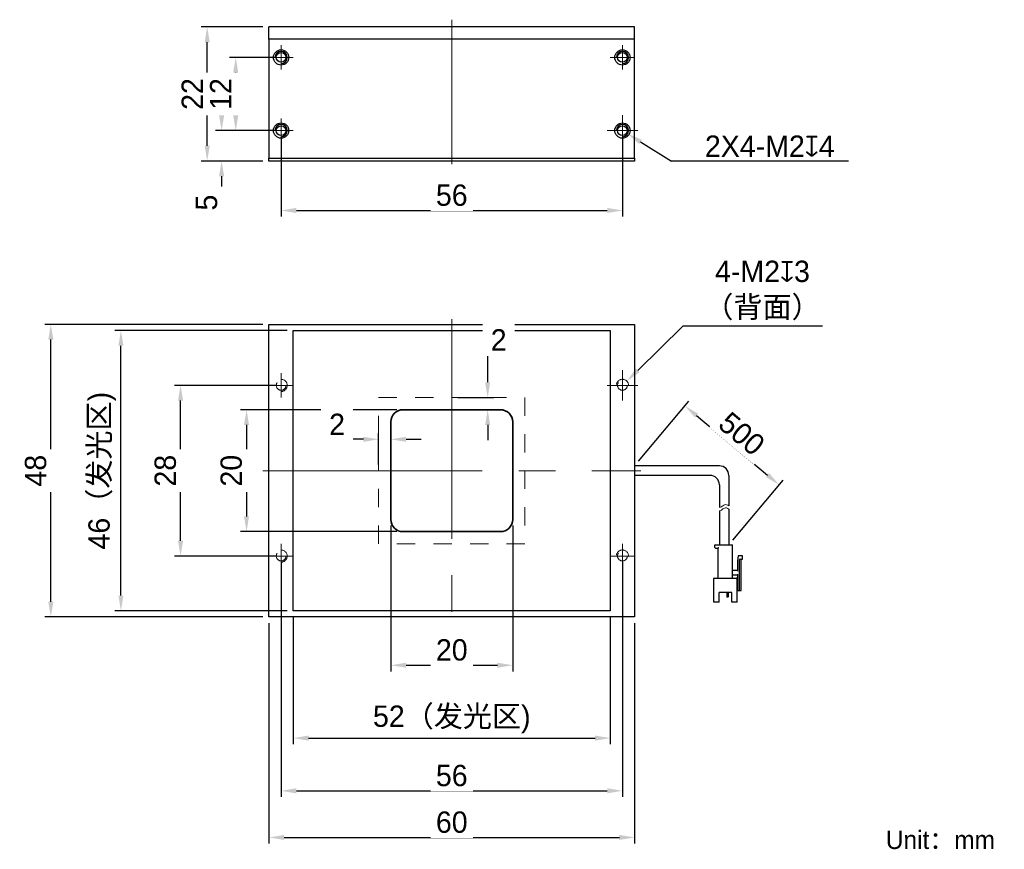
# Model space of a CAD drawing. Header units: inches. Extents: x -3238 to -3076, y -679 to -543.
import ezdxf

# ---------------------------------------------------------------- set-up
doc = ezdxf.new("R2010")
doc.units = ezdxf.units.IN
doc.header["$LTSCALE"] = 3
doc.header["$MEASUREMENT"] = 0
doc.header["$PDSIZE"] = -5
doc.linetypes.add('点画线', pattern=[18, 12, -2, 2, -2])
doc.linetypes.add('虚线', pattern=[2, 1, -1])
doc.layers.get('0').update_dxf_attribs({"lineweight": 40})
doc.layers.get('Defpoints').update_dxf_attribs({"lineweight": 18})
for name, color, linetype, lineweight in [('中心线层', 1, '点画线', 18), ('尺寸线层', 3, 'Continuous', 18), ('明细栏文字', 6, 'Continuous', 18), ('粗实线', 7, 'Continuous', 30), ('粗实线层', 7, 'Continuous', 35), ('细实线', 7, 'Continuous', 15), ('虚线层', 6, '虚线', 18)]:
    doc.layers.add(name, color=color, linetype=linetype, lineweight=lineweight)
doc.styles.get("Standard").update_dxf_attribs({"font": '兰亭黑 GBK.TTF'})
doc.dimstyles.new('CST Standard', dxfattribs={"dimtxt": 3.5, "dimasz": 2.5, "dimexe": 1, "dimexo": 1, "dimgap": 0.6, "dimtad": 1, "dimtoh": 1, "dimdsep": 46, "dimtxsty": 'Standard', "dimcen": -2.5, "dimdle": 5, "dimclrd": 8, "dimclre": 8, "dimadec": 1, "dimazin": 2, "dimtfac": 1, "dimtofl": 0, "dimtmove": 0, "dimatfit": 0, "dimfxl": 1, "dimtolj": 1, "dimarcsym": 0})

# ---------------------------------------------------------------- blocks, each defined once
blk = doc.blocks.new('*D209')
at = {"layer": 'Defpoints', "color": 0}
for p in [(-3197.04, -640.73), (-3137.04, -640.73), (-3137.04, -676.9)]:
    blk.add_point(p, dxfattribs=at)
at = {"layer": '尺寸线层', "color": 8, "linetype": 'Continuous', "lineweight": -2}
for p, q in [((-3197.04, -641.73), (-3197.04, -677.9)), ((-3137.04, -641.73), (-3137.04, -677.9)), ((-3194.54, -676.9), (-3139.54, -676.9))]:
    blk.add_line(p, q, dxfattribs=at)
at = {"layer": '尺寸线层', "color": 8}
for points in [[(-3194.54, -676.48), (-3194.54, -677.31), (-3197.04, -676.9)], [(-3139.54, -677.31), (-3139.54, -676.48), (-3137.04, -676.9)]]:
    blk.add_solid(points, dxfattribs=at)
at = {"layer": '尺寸线层', "color": 0, "ltscale": 3, "insert": (-3167.04, -674.41), "char_height": 3.5, "attachment_point": 5, "bg_fill": 3, "box_fill_scale": 1.25, "bg_fill_color": 9, "bg_fill_true_color": 13158600, "bg_fill_transparency": 0}
blk.add_mtext('\\A1;60', dxfattribs=at)
blk = doc.blocks.new('*D210')
at = {"layer": 'Defpoints', "color": 0}
for p in [(-3207.17, -543.93), (-3197.04, -543.93), (-3197.04, -565.93)]:
    blk.add_point(p, dxfattribs=at)
at = {"layer": '尺寸线层', "color": 8, "linetype": 'Continuous', "lineweight": -2}
for p, q in [((-3198.04, -543.93), (-3208.17, -543.93)), ((-3207.17, -563.43), (-3207.17, -546.43)), ((-3198.04, -565.93), (-3208.17, -565.93))]:
    blk.add_line(p, q, dxfattribs=at)
at = {"layer": '尺寸线层', "color": 8}
for points in [[(-3206.75, -546.43), (-3207.58, -546.43), (-3207.17, -543.93)], [(-3207.58, -563.43), (-3206.75, -563.43), (-3207.17, -565.93)]]:
    blk.add_solid(points, dxfattribs=at)
at = {"layer": '尺寸线层', "color": 0, "ltscale": 3, "insert": (-3209.62, -554.93), "char_height": 3.5, "attachment_point": 5, "rotation": 90, "bg_fill": 3, "box_fill_scale": 1.25, "bg_fill_color": 9, "bg_fill_true_color": 13158600, "bg_fill_transparency": 0}
blk.add_mtext('\\A1;22', dxfattribs=at)
blk = doc.blocks.new('*D211')
at = {"layer": 'Defpoints', "color": 0}
for p in [(-3232.82, -592.73), (-3197.04, -592.73), (-3197.04, -640.73)]:
    blk.add_point(p, dxfattribs=at)
at = {"layer": '尺寸线层', "color": 8, "linetype": 'Continuous', "lineweight": -2}
for p, q in [((-3198.04, -592.73), (-3233.82, -592.73)), ((-3232.82, -638.23), (-3232.82, -595.23)), ((-3198.04, -640.73), (-3233.82, -640.73))]:
    blk.add_line(p, q, dxfattribs=at)
at = {"layer": '尺寸线层', "color": 8}
for points in [[(-3232.4, -595.23), (-3233.24, -595.23), (-3232.82, -592.73)], [(-3233.24, -638.23), (-3232.4, -638.23), (-3232.82, -640.73)]]:
    blk.add_solid(points, dxfattribs=at)
at = {"layer": '尺寸线层', "color": 0, "ltscale": 3, "insert": (-3235.31, -616.73), "char_height": 3.5, "attachment_point": 5, "rotation": 90, "bg_fill": 3, "box_fill_scale": 1.25, "bg_fill_color": 9, "bg_fill_true_color": 13158600, "bg_fill_transparency": 0}
blk.add_mtext('\\A1;48', dxfattribs=at)
blk = doc.blocks.new('*D212')
at = {"layer": 'Defpoints', "color": 0}
for p in [(-3211.54, -602.73), (-3195.04, -602.73), (-3195.04, -630.73)]:
    blk.add_point(p, dxfattribs=at)
at = {"layer": '尺寸线层', "color": 8, "linetype": 'Continuous', "lineweight": -2}
for p, q in [((-3196.04, -602.73), (-3212.54, -602.73)), ((-3211.54, -628.23), (-3211.54, -605.23)), ((-3196.04, -630.73), (-3212.54, -630.73))]:
    blk.add_line(p, q, dxfattribs=at)
at = {"layer": '尺寸线层', "color": 8}
for points in [[(-3211.12, -605.23), (-3211.95, -605.23), (-3211.54, -602.73)], [(-3211.95, -628.23), (-3211.12, -628.23), (-3211.54, -630.73)]]:
    blk.add_solid(points, dxfattribs=at)
at = {"layer": '尺寸线层', "color": 0, "ltscale": 3, "insert": (-3214.03, -616.73), "char_height": 3.5, "attachment_point": 5, "rotation": 90, "bg_fill": 3, "box_fill_scale": 1.25, "bg_fill_color": 9, "bg_fill_true_color": 13158600, "bg_fill_transparency": 0}
blk.add_mtext('\\A1;28', dxfattribs=at)
blk = doc.blocks.new('*D213')
at = {"layer": 'Defpoints', "color": 0}
for p in [(-3204.8, -560.93), (-3195.04, -560.93), (-3197.04, -565.93)]:
    blk.add_point(p, dxfattribs=at)
at = {"layer": '尺寸线层', "color": 8, "linetype": 'Continuous', "lineweight": -2}
for p, q in [((-3204.8, -558.43), (-3204.8, -555.93)), ((-3196.04, -560.93), (-3205.8, -560.93)), ((-3198.04, -565.93), (-3205.8, -565.93)), ((-3204.8, -568.43), (-3204.8, -574.57))]:
    blk.add_line(p, q, dxfattribs=at)
at = {"layer": '尺寸线层', "color": 8}
for points in [[(-3205.22, -558.43), (-3204.38, -558.43), (-3204.8, -560.93)], [(-3204.38, -568.43), (-3205.22, -568.43), (-3204.8, -565.93)]]:
    blk.add_solid(points, dxfattribs=at)
at = {"layer": '尺寸线层', "color": 0, "ltscale": 3, "insert": (-3207.26, -572.75), "char_height": 3.5, "attachment_point": 5, "rotation": 90, "bg_fill": 3, "box_fill_scale": 1.25, "bg_fill_color": 9, "bg_fill_true_color": 13158600, "bg_fill_transparency": 0}
blk.add_mtext('\\A1;5', dxfattribs=at)
blk = doc.blocks.new('*D214')
at = {"layer": 'Defpoints', "color": 0}
for p in [(-3202.49, -548.93), (-3195.04, -548.93), (-3195.04, -560.93)]:
    blk.add_point(p, dxfattribs=at)
at = {"layer": '尺寸线层', "color": 8, "linetype": 'Continuous', "lineweight": -2}
for p, q in [((-3196.04, -548.93), (-3203.49, -548.93)), ((-3202.49, -558.43), (-3202.49, -551.43)), ((-3196.04, -560.93), (-3203.49, -560.93))]:
    blk.add_line(p, q, dxfattribs=at)
at = {"layer": '尺寸线层', "color": 8}
for points in [[(-3202.07, -551.43), (-3202.91, -551.43), (-3202.49, -548.93)], [(-3202.91, -558.43), (-3202.07, -558.43), (-3202.49, -560.93)]]:
    blk.add_solid(points, dxfattribs=at)
at = {"layer": '尺寸线层', "color": 0, "ltscale": 3, "insert": (-3204.96, -554.93), "char_height": 3.5, "attachment_point": 5, "rotation": 90, "bg_fill": 3, "box_fill_scale": 1.25, "bg_fill_color": 9, "bg_fill_true_color": 13158600, "bg_fill_transparency": 0}
blk.add_mtext('\\A1;12', dxfattribs=at)
blk = doc.blocks.new('*D215')
at = {"layer": 'Defpoints', "color": 0}
for p in [(-3195.04, -560.93), (-3139.04, -560.93), (-3139.04, -574.04)]:
    blk.add_point(p, dxfattribs=at)
at = {"layer": '尺寸线层', "color": 8, "linetype": 'Continuous', "lineweight": -2}
for p, q in [((-3195.04, -561.93), (-3195.04, -575.04)), ((-3139.04, -561.93), (-3139.04, -575.04)), ((-3192.54, -574.04), (-3141.54, -574.04))]:
    blk.add_line(p, q, dxfattribs=at)
at = {"layer": '尺寸线层', "color": 8}
for points in [[(-3192.54, -573.62), (-3192.54, -574.46), (-3195.04, -574.04)], [(-3141.54, -574.46), (-3141.54, -573.62), (-3139.04, -574.04)]]:
    blk.add_solid(points, dxfattribs=at)
at = {"layer": '尺寸线层', "color": 0, "ltscale": 3, "insert": (-3167.04, -571.55), "char_height": 3.5, "attachment_point": 5, "bg_fill": 3, "box_fill_scale": 1.25, "bg_fill_color": 9, "bg_fill_true_color": 13158600, "bg_fill_transparency": 0}
blk.add_mtext('\\A1;56', dxfattribs=at)
blk = doc.blocks.new('*D216')
at = {"layer": 'Defpoints', "color": 0}
for p in [(-3138.32, -602.03), (-3139.76, -603.43)]:
    blk.add_point(p, dxfattribs=at)
at = {"layer": '尺寸线层', "color": 8, "linetype": 'Continuous', "lineweight": -2}
blk.add_line((-3136.53, -600.29), (-3129.11, -593.04), dxfattribs=at)
at = {"layer": '尺寸线层', "color": 8, "linetype": 'Continuous'}
for p, q in [((-3139.04, -605.23), (-3139.04, -600.23)), ((-3141.54, -602.73), (-3136.54, -602.73))]:
    blk.add_line(p, q, dxfattribs=at)
at = {"layer": '尺寸线层', "color": 8}
blk.add_solid([(-3136.83, -599.99), (-3136.24, -600.59), (-3138.32, -602.03)], dxfattribs=at)
at = {"layer": '尺寸线层', "color": 0, "ltscale": 3, "insert": (-3116.06, -587.17), "char_height": 3.5, "attachment_point": 5, "bg_fill": 3, "box_fill_scale": 1.25, "bg_fill_color": 9, "bg_fill_true_color": 13158600, "bg_fill_transparency": 0}
blk.add_mtext('\\A1;\\A1;4-M2{\\fGDT|b1|i0|c0|p2;\\C7;x}3\\P（背面）', dxfattribs=at)
at = {"layer": '尺寸线层', "color": 8, "linetype": 'Continuous', "lineweight": -2}
blk.add_line((-3106.21, -593.04), (-3129.11, -593.04), dxfattribs=at)
blk = doc.blocks.new('*D217')
at = {"layer": 'Defpoints', "color": 0}
for p in [(-3139.89, -560.4), (-3138.19, -561.46)]:
    blk.add_point(p, dxfattribs=at)
at = {"layer": '尺寸线层', "color": 8, "linetype": 'Continuous'}
for p, q in [((-3139.04, -563.43), (-3139.04, -558.43)), ((-3141.54, -560.93), (-3136.54, -560.93))]:
    blk.add_line(p, q, dxfattribs=at)
at = {"layer": '尺寸线层', "color": 8, "linetype": 'Continuous', "lineweight": -2}
blk.add_line((-3136.07, -562.79), (-3130.99, -565.96), dxfattribs=at)
at = {"layer": '尺寸线层', "color": 8}
blk.add_solid([(-3135.85, -562.43), (-3136.29, -563.14), (-3138.19, -561.46)], dxfattribs=at)
at = {"layer": '尺寸线层', "color": 0, "ltscale": 3, "insert": (-3114.86, -563.49), "char_height": 3.5, "attachment_point": 5, "bg_fill": 3, "box_fill_scale": 1.25, "bg_fill_color": 9, "bg_fill_true_color": 13158600, "bg_fill_transparency": 0}
blk.add_mtext('\\A1;\\A1;2X4-M2{\\fGDT|b1|i0|c0|p2;\\C7;x}4', dxfattribs=at)
at = {"layer": '尺寸线层', "color": 8, "linetype": 'Continuous', "lineweight": -2}
blk.add_line((-3101.93, -565.96), (-3130.99, -565.96), dxfattribs=at)
blk = doc.blocks.new('*D218')
at = {"layer": 'Defpoints', "color": 0}
for p in [(-3193.04, -639.73), (-3141.04, -639.73), (-3141.04, -660.6)]:
    blk.add_point(p, dxfattribs=at)
at = {"layer": '尺寸线层', "color": 8, "linetype": 'Continuous', "lineweight": -2}
for p, q in [((-3193.04, -640.73), (-3193.04, -661.6)), ((-3141.04, -640.73), (-3141.04, -661.6)), ((-3190.54, -660.6), (-3143.54, -660.6))]:
    blk.add_line(p, q, dxfattribs=at)
at = {"layer": '尺寸线层', "color": 8}
for points in [[(-3190.54, -660.18), (-3190.54, -661.02), (-3193.04, -660.6)], [(-3143.54, -661.02), (-3143.54, -660.18), (-3141.04, -660.6)]]:
    blk.add_solid(points, dxfattribs=at)
at = {"layer": '尺寸线层', "color": 0, "ltscale": 3, "insert": (-3167.04, -657.53), "char_height": 3.5, "attachment_point": 5, "bg_fill": 3, "box_fill_scale": 1.25, "bg_fill_color": 9, "bg_fill_true_color": 13158600, "bg_fill_transparency": 0}
blk.add_mtext('\\A1;52（发光区)', dxfattribs=at)
blk = doc.blocks.new('*D219')
at = {"layer": 'Defpoints', "color": 0}
for p in [(-3221.32, -593.73), (-3193.04, -593.73), (-3193.04, -639.73)]:
    blk.add_point(p, dxfattribs=at)
at = {"layer": '尺寸线层', "color": 8, "linetype": 'Continuous', "lineweight": -2}
for p, q in [((-3194.04, -593.73), (-3222.32, -593.73)), ((-3221.32, -637.23), (-3221.32, -596.23)), ((-3194.04, -639.73), (-3222.32, -639.73))]:
    blk.add_line(p, q, dxfattribs=at)
at = {"layer": '尺寸线层', "color": 8}
for points in [[(-3220.91, -596.23), (-3221.74, -596.23), (-3221.32, -593.73)], [(-3221.74, -637.23), (-3220.91, -637.23), (-3221.32, -639.73)]]:
    blk.add_solid(points, dxfattribs=at)
at = {"layer": '尺寸线层', "color": 0, "ltscale": 3, "insert": (-3224.39, -616.73), "char_height": 3.5, "attachment_point": 5, "rotation": 90, "bg_fill": 3, "box_fill_scale": 1.25, "bg_fill_color": 9, "bg_fill_true_color": 13158600, "bg_fill_transparency": 0}
blk.add_mtext('\\A1;46（发光区)', dxfattribs=at)
blk = doc.blocks.new('*D220')
at = {"layer": 'Defpoints', "color": 0}
for p in [(-3195.04, -630.73), (-3139.04, -630.73), (-3139.04, -669.25)]:
    blk.add_point(p, dxfattribs=at)
at = {"layer": '尺寸线层', "color": 8, "linetype": 'Continuous', "lineweight": -2}
for p, q in [((-3195.04, -631.73), (-3195.04, -670.25)), ((-3139.04, -631.73), (-3139.04, -670.25)), ((-3192.54, -669.25), (-3141.54, -669.25))]:
    blk.add_line(p, q, dxfattribs=at)
at = {"layer": '尺寸线层', "color": 8}
for points in [[(-3192.54, -668.83), (-3192.54, -669.67), (-3195.04, -669.25)], [(-3141.54, -669.67), (-3141.54, -668.83), (-3139.04, -669.25)]]:
    blk.add_solid(points, dxfattribs=at)
at = {"layer": '尺寸线层', "color": 0, "ltscale": 3, "insert": (-3167.04, -666.76), "char_height": 3.5, "attachment_point": 5, "bg_fill": 3, "box_fill_scale": 1.25, "bg_fill_color": 9, "bg_fill_true_color": 13158600, "bg_fill_transparency": 0}
blk.add_mtext('\\A1;56', dxfattribs=at)
blk = doc.blocks.new('*D221')
at = {"layer": 'Defpoints', "color": 0}
for p in [(-3175.04, -606.73), (-3200.71, -626.73), (-3175.04, -626.73)]:
    blk.add_point(p, dxfattribs=at)
at = {"layer": '尺寸线层', "color": 8, "linetype": 'Continuous', "lineweight": -2}
for p, q in [((-3176.04, -606.73), (-3201.71, -606.73)), ((-3200.71, -609.23), (-3200.71, -624.23)), ((-3176.04, -626.73), (-3201.71, -626.73))]:
    blk.add_line(p, q, dxfattribs=at)
at = {"layer": '尺寸线层', "color": 8}
for points in [[(-3200.3, -609.23), (-3201.13, -609.23), (-3200.71, -606.73)], [(-3201.13, -624.23), (-3200.3, -624.23), (-3200.71, -626.73)]]:
    blk.add_solid(points, dxfattribs=at)
at = {"layer": '尺寸线层', "color": 0, "ltscale": 3, "insert": (-3203.21, -616.73), "char_height": 3.5, "attachment_point": 5, "rotation": 90, "bg_fill": 3, "box_fill_scale": 1.25, "bg_fill_color": 9, "bg_fill_true_color": 13158600, "bg_fill_transparency": 0}
blk.add_mtext('\\A1;20', dxfattribs=at)
blk = doc.blocks.new('*D222')
at = {"layer": 'Defpoints', "color": 0}
for p in [(-3177.04, -624.73), (-3157.04, -624.73), (-3157.04, -648.65)]:
    blk.add_point(p, dxfattribs=at)
at = {"layer": '尺寸线层', "color": 8, "linetype": 'Continuous', "lineweight": -2}
for p, q in [((-3177.04, -625.73), (-3177.04, -649.65)), ((-3157.04, -625.73), (-3157.04, -649.65)), ((-3174.54, -648.65), (-3159.54, -648.65))]:
    blk.add_line(p, q, dxfattribs=at)
at = {"layer": '尺寸线层', "color": 8}
for points in [[(-3174.54, -648.23), (-3174.54, -649.06), (-3177.04, -648.65)], [(-3159.54, -649.06), (-3159.54, -648.23), (-3157.04, -648.65)]]:
    blk.add_solid(points, dxfattribs=at)
at = {"layer": '尺寸线层', "color": 0, "ltscale": 3, "insert": (-3167.04, -646.15), "char_height": 3.5, "attachment_point": 5, "bg_fill": 3, "box_fill_scale": 1.25, "bg_fill_color": 9, "bg_fill_true_color": 13158600, "bg_fill_transparency": 0}
blk.add_mtext('\\A1;20', dxfattribs=at)
blk = doc.blocks.new('*D223')
at = {"layer": 'Defpoints', "color": 0}
for p in [(-3167.04, -604.73), (-3161.15, -604.73), (-3167.04, -606.73)]:
    blk.add_point(p, dxfattribs=at)
at = {"layer": '尺寸线层', "color": 8, "linetype": 'Continuous', "lineweight": -2}
for p, q in [((-3161.15, -602.23), (-3161.15, -597.72)), ((-3161.15, -597.72), (-3158.12, -597.72)), ((-3166.04, -604.73), (-3160.15, -604.73)), ((-3166.04, -606.73), (-3160.15, -606.73)), ((-3161.15, -609.23), (-3161.15, -611.73))]:
    blk.add_line(p, q, dxfattribs=at)
at = {"layer": '尺寸线层', "color": 8}
for points in [[(-3161.57, -602.23), (-3160.74, -602.23), (-3161.15, -604.73)], [(-3160.74, -609.23), (-3161.57, -609.23), (-3161.15, -606.73)]]:
    blk.add_solid(points, dxfattribs=at)
at = {"layer": '尺寸线层', "color": 0, "ltscale": 3, "insert": (-3159.34, -595.27), "char_height": 3.5, "attachment_point": 5, "bg_fill": 3, "box_fill_scale": 1.25, "bg_fill_color": 9, "bg_fill_true_color": 13158600, "bg_fill_transparency": 0}
blk.add_mtext('\\A1;2', dxfattribs=at)
blk = doc.blocks.new('*D224')
at = {"layer": 'Defpoints', "color": 0}
for p in [(-3179.04, -611.58), (-3179.04, -616.73), (-3177.04, -616.73)]:
    blk.add_point(p, dxfattribs=at)
at = {"layer": '尺寸线层', "color": 8, "linetype": 'Continuous', "lineweight": -2}
for p, q in [((-3179.04, -615.73), (-3179.04, -610.58)), ((-3177.04, -615.73), (-3177.04, -610.58)), ((-3181.54, -611.58), (-3187.68, -611.58)), ((-3174.54, -611.58), (-3172.04, -611.58))]:
    blk.add_line(p, q, dxfattribs=at)
at = {"layer": '尺寸线层', "color": 8}
for points in [[(-3181.54, -612), (-3181.54, -611.17), (-3179.04, -611.58)], [(-3174.54, -611.17), (-3174.54, -612), (-3177.04, -611.58)]]:
    blk.add_solid(points, dxfattribs=at)
at = {"layer": '尺寸线层', "color": 0, "ltscale": 3, "insert": (-3185.86, -609.13), "char_height": 3.5, "attachment_point": 5, "bg_fill": 3, "box_fill_scale": 1.25, "bg_fill_color": 9, "bg_fill_true_color": 13158600, "bg_fill_transparency": 0}
blk.add_mtext('\\A1;2', dxfattribs=at)
blk = doc.blocks.new('*D225')
at = {"layer": 'Defpoints', "color": 0}
for p in [(-3137.04, -615.94), (-3113.33, -619.05), (-3121.58, -628.9)]:
    blk.add_point(p, dxfattribs=at)
at = {"layer": '尺寸线层', "color": 8, "linetype": 'Continuous', "lineweight": -2}
for p, q in [((-3136.4, -615.18), (-3128.15, -605.33)), ((-3126.87, -607.7), (-3115.25, -617.44)), ((-3120.94, -628.13), (-3112.69, -618.28))]:
    blk.add_line(p, q, dxfattribs=at)
at = {"layer": '尺寸线层', "color": 8}
for points in [[(-3126.6, -607.38), (-3127.14, -608.02), (-3128.79, -606.1)], [(-3115.51, -617.76), (-3114.98, -617.12), (-3113.33, -619.05)]]:
    blk.add_solid(points, dxfattribs=at)
at = {"layer": '尺寸线层', "color": 0, "ltscale": 3, "insert": (-3119.46, -610.67), "char_height": 3.5, "attachment_point": 5, "rotation": 320.0355, "bg_fill": 3, "box_fill_scale": 1.25, "bg_fill_color": 9, "bg_fill_true_color": 13158600, "bg_fill_transparency": 0}
blk.add_mtext('\\A1;500', dxfattribs=at)

msp = doc.modelspace()

# ---------------------------------------------------------------- linework, layer by layer
at = {"color": 0, "linetype": 'Continuous', "lineweight": 25}
for p, q in [((-3137.04, -543.932), (-3197.04, -543.932)), ((-3197.04, -545.932), (-3197.04, -543.932)), ((-3137.04, -545.932), (-3137.04, -543.932)), ((-3137.04, -545.932), (-3197.04, -545.932)), ((-3197.04, -545.932), (-3197.04, -554.932)), ((-3137.04, -565.432), (-3137.04, -545.932)), ((-3197.04, -554.932), (-3197.04, -565.432)), ((-3197.04, -565.432), (-3137.04, -565.432)), ((-3197.04, -565.932), (-3197.04, -565.432)), ((-3137.04, -565.932), (-3197.04, -565.932)), ((-3137.04, -565.432), (-3137.04, -565.932)), ((-3197.04, -599.732), (-3197.04, -592.732)), ((-3197.04, -592.732), (-3137.04, -592.732)), ((-3137.04, -592.732), (-3137.04, -599.732)), ((-3197.04, -633.732), (-3197.04, -599.732)), ((-3137.04, -599.732), (-3137.04, -633.732)), ((-3197.04, -640.732), (-3197.04, -633.732)), ((-3137.04, -633.732), (-3137.04, -640.732)), ((-3137.04, -640.732), (-3197.04, -640.732))]:
    msp.add_line(p, q, dxfattribs=at)
for centre, radius in [((-3195.04, -548.932), 1.25), ((-3195.04, -548.932), 0.8), ((-3139.04, -548.932), 1.25), ((-3139.04, -548.932), 0.8), ((-3195.04, -560.932), 1.25), ((-3195.04, -560.932), 0.8), ((-3139.04, -560.932), 1.25), ((-3139.04, -560.932), 0.8)]:
    msp.add_circle(centre, radius, dxfattribs=at)
for centre in [(-3195.04, -548.932), (-3139.04, -548.932), (-3195.04, -560.932), (-3139.04, -560.932)]:
    msp.add_arc(centre, 1, 270, 180, dxfattribs=at)
at = {"layer": '中心线层', "color": 0}
for p, q in [((-3195.04, -550.932), (-3195.04, -546.932)), ((-3139.04, -550.932), (-3139.04, -546.932)), ((-3197.04, -548.932), (-3193.04, -548.932)), ((-3141.04, -548.932), (-3137.04, -548.932)), ((-3195.04, -562.932), (-3195.04, -558.932)), ((-3139.04, -562.932), (-3139.04, -558.932)), ((-3197.04, -560.932), (-3193.04, -560.932)), ((-3141.04, -560.932), (-3137.04, -560.932)), ((-3195.04, -604.732), (-3195.04, -600.732)), ((-3139.04, -604.732), (-3139.04, -600.732)), ((-3137.04, -602.732), (-3141.04, -602.732)), ((-3198.04, -616.732), (-3136.04, -616.732)), ((-3195.04, -632.732), (-3195.04, -628.732)), ((-3139.04, -632.732), (-3139.04, -628.732)), ((-3137.04, -630.732), (-3141.04, -630.732))]:
    msp.add_line(p, q, dxfattribs=at)
at = {"layer": '粗实线', "color": 0, "ltscale": 3}
for p, q in [((-3123.137, -615.942), (-3137.04, -615.942)), ((-3124.692, -617.496), (-3137.04, -617.496)), ((-3121.583, -617.496), (-3121.583, -622.504)), ((-3123.137, -619.051), (-3123.137, -622.788)), ((-3123.137, -623.32), (-3123.137, -628.895)), ((-3121.583, -623.036), (-3121.583, -628.895))]:
    msp.add_line(p, q, dxfattribs=at)
at = {"layer": '粗实线', "color": 0}
for p, q in [((-3123.863, -629.31), (-3123.863, -628.895)), ((-3123.863, -628.895), (-3120.961, -628.895)), ((-3123.759, -629.413), (-3123.344, -629.413)), ((-3123.344, -634.232), (-3123.344, -629.413)), ((-3120.961, -634.232), (-3120.961, -628.895)), ((-3120.028, -630.709), (-3120.184, -631.538)), ((-3120.184, -631.538), (-3120.184, -633.196)), ((-3119.355, -630.709), (-3120.028, -630.709)), ((-3119.821, -636.408), (-3119.821, -631.331)), ((-3119.717, -631.227), (-3119.355, -631.227)), ((-3119.562, -636.408), (-3119.562, -631.227)), ((-3119.355, -631.227), (-3119.355, -630.709)), ((-3120.184, -633.092), (-3120.857, -633.092)), ((-3124.07, -638.274), (-3124.07, -634.439)), ((-3123.966, -634.336), (-3120.339, -634.336)), ((-3120.857, -633.818), (-3120.184, -633.818)), ((-3120.236, -638.274), (-3120.236, -634.439)), ((-3120.184, -633.714), (-3120.184, -636.408)), ((-3120.184, -635.787), (-3120.236, -635.787)), ((-3120.236, -636.408), (-3119.562, -636.408)), ((-3121.116, -636.719), (-3123.189, -636.719)), ((-3123.189, -638.274), (-3123.189, -636.719)), ((-3121.894, -636.719), (-3121.894, -637.434)), ((-3121.764, -637.486), (-3121.842, -637.486)), ((-3121.712, -636.719), (-3121.712, -637.434)), ((-3121.116, -638.274), (-3121.116, -636.719)), ((-3123.189, -638.274), (-3124.07, -638.274)), ((-3120.236, -638.274), (-3121.116, -638.274))]:
    msp.add_line(p, q, dxfattribs=at)
at = {"layer": '粗实线', "color": 0, "ltscale": 3}
for centre in [(-3123.137, -617.496), (-3124.692, -619.051)]:
    msp.add_arc(centre, 1.554, 0, 90, dxfattribs=at)
at = {"layer": '粗实线', "color": 0}
for centre, radius, start, end in [((-3123.759, -629.31), 0.104, 180, 270), ((-3119.717, -631.331), 0.104, 90, 180), ((-3120.857, -632.989), 0.104, 180, 270), ((-3123.966, -634.439), 0.104, 90, 180), ((-3123.448, -634.232), 0.104, 270, 0), ((-3120.857, -633.921), 0.104, 90, 180), ((-3120.857, -634.232), 0.104, 180, 270), ((-3120.339, -634.439), 0.104, 0, 90), ((-3121.842, -637.434), 0.0518, 180, 270), ((-3121.764, -637.434), 0.0518, 270, 0)]:
    msp.add_arc(centre, radius, start, end, dxfattribs=at)
msp.add_open_spline([(-3123.344, -629.413), (-3123.343, -629.412), (-3123.338, -629.407), (-3123.329, -629.398), (-3123.314, -629.384), (-3123.298, -629.367), (-3123.279, -629.348), (-3123.26, -629.329), (-3123.247, -629.316), (-3123.241, -629.31)], degree=3, knots=[0, 0, 0, 0, 145.4184927, 515.2609507, 1029.4337156, 1635.8719598, 2298.2297757, 2986.0131873, 3668.946776, 3668.946776, 3668.946776, 3668.946776], dxfattribs=at)
at = {"layer": '细实线', "color": 0, "ltscale": 3}
for points, knots in [([(-3123.137, -622.788), (-3123.014, -622.769), (-3122.729, -622.666), (-3122.24, -622.171), (-3121.831, -622.327), (-3121.583, -622.504)], [0, 0, 0, 0, 402.6953751, 948.7494749, 1749.852221, 1749.852221, 1749.852221, 1749.852221]), ([(-3123.137, -623.32), (-3123.014, -623.301), (-3122.729, -623.197), (-3122.24, -622.703), (-3121.831, -622.859), (-3121.583, -623.036)], [0, 0, 0, 0, 402.7796657, 948.9480634, 1750.2184932, 1750.2184932, 1750.2184932, 1750.2184932])]:
    msp.add_open_spline(points, degree=3, knots=knots, dxfattribs=at)
at = {"layer": '虚线层', "color": 0}
msp.add_line((-3155.04, -604.732), (-3155.04, -628.732), dxfattribs=at)
for centre in [(-3195.04, -602.732), (-3139.04, -602.732), (-3195.04, -630.732), (-3139.04, -630.732)]:
    msp.add_circle(centre, 0.8, dxfattribs=at)
for centre, start, end in [((-3195.04, -602.732), 270, 180), ((-3139.04, -602.732), 0, 270), ((-3195.04, -630.732), 270, 180), ((-3139.04, -630.732), 0, 270)]:
    msp.add_arc(centre, 1, start, end, dxfattribs=at)

# ---------------------------------------------------------------- texts
at = {"layer": '明细栏文字', "color": 0, "ltscale": 3, "insert": (-3095.826, -675.791), "char_height": 3, "width": 32.50612, "attachment_point": 1}
msp.add_mtext('{\\C0;Unit：mm}', dxfattribs=at)

# ---------------------------------------------------------------- next in the draw order: dimensions: what is measured, and where the dimension line sits
at = {"layer": '尺寸线层', "color": 0}
dim = msp.add_linear_dim(base=(-3207.168, -543.932), p1=(-3197.04, -565.932), p2=(-3197.04, -543.932), angle=90, dimstyle='CST Standard', override={"dimsah": 1, "dimtfill": 1, "dimtzin": 8}, dxfattribs=at)
dim.commit()
dim.dimension.update_dxf_attribs({"geometry": '*D210', "text_midpoint": (-3209.619, -554.932)})
dim = msp.add_diameter_dim_2p(p1=(-3139.755, -603.431), p2=(-3138.324, -602.034), text='\\A1;4-M2{\\fGDT|b1|i0|c0|p2;\\C7;x}3\\P（背面）', dimstyle='CST Standard', override={"dimpost": '4-M<>牙深3\\X背面', "dimtxsty": 'Standard', "dimsah": 1, "dimtfac": 1, "dimtfill": 1, "dimtzin": 8}, dxfattribs=at)
dim.commit()
dim.dimension.update_dxf_attribs({"geometry": '*D216', "text_midpoint": (-3116.059, -593.042), "dimtype": 163})
dim = msp.add_linear_dim(base=(-3137.04, -676.896), p1=(-3197.04, -640.732), p2=(-3137.04, -640.732), dimstyle='CST Standard', override={"dimsah": 1, "dimtfill": 1, "dimtzin": 8}, dxfattribs=at)
dim.commit()
dim.dimension.update_dxf_attribs({"geometry": '*D209', "text_midpoint": (-3167.04, -674.409)})

# ---------------------------------------------------------------- next in the draw order: linework, layer by layer
at = {"color": 0, "linetype": 'Continuous', "lineweight": 25}
msp.add_lwpolyline([(-3193.04, -639.732), (-3193.04, -593.732), (-3141.04, -593.732), (-3141.04, -639.732)], close=True, dxfattribs=at)
at = {"layer": '中心线层', "color": 0}
msp.add_line((-3167.04, -591.89), (-3167.04, -642.24), dxfattribs=at)

# ---------------------------------------------------------------- next in the draw order: dimensions: what is measured, and where the dimension line sits
at = {"layer": '尺寸线层', "color": 0}
dim = msp.add_linear_dim(base=(-3204.8, -560.932), p1=(-3197.04, -565.932), p2=(-3195.04, -560.932), angle=90, dimstyle='CST Standard', override={"dimtoh": 0, "dimsah": 1, "dimtfill": 1, "dimtzin": 8}, dxfattribs=at)
dim.commit()
dim.dimension.update_dxf_attribs({"geometry": '*D213', "text_midpoint": (-3204.8, -572.751), "dimtype": 160})
dim = msp.add_linear_dim(base=(-3232.82, -592.732), p1=(-3197.04, -640.732), p2=(-3197.04, -592.732), angle=90, dimstyle='CST Standard', override={"dimsah": 1, "dimtfill": 1, "dimtzin": 8}, dxfattribs=at)
dim.commit()
dim.dimension.update_dxf_attribs({"geometry": '*D211', "text_midpoint": (-3235.307, -616.732)})
dim = msp.add_linear_dim(base=(-3113.331, -619.049), p1=(-3137.04, -615.942), p2=(-3121.583, -628.895), angle=320.03554, text='500', dimstyle='CST Standard', override={"dimsah": 1, "dimtfac": 1, "dimtfill": 1}, dxfattribs=at)
dim.commit()
dim.dimension.update_dxf_attribs({"geometry": '*D225', "text_midpoint": (-3119.462, -610.666)})

# ---------------------------------------------------------------- next in the draw order: linework, layer by layer
at = {"layer": '中心线层', "color": 0}
for p, q in [((-3197.04, -602.732), (-3193.04, -602.732)), ((-3197.04, -630.732), (-3193.04, -630.732))]:
    msp.add_line(p, q, dxfattribs=at)

# ---------------------------------------------------------------- next in the draw order: dimensions: what is measured, and where the dimension line sits
at = {"layer": '尺寸线层', "color": 0}
dim = msp.add_linear_dim(base=(-3202.489, -548.932), p1=(-3195.04, -560.932), p2=(-3195.04, -548.932), angle=90, dimstyle='CST Standard', override={"dimsah": 1, "dimtfill": 1, "dimtzin": 8}, dxfattribs=at)
dim.commit()
dim.dimension.update_dxf_attribs({"geometry": '*D214', "text_midpoint": (-3204.959, -554.932)})
dim = msp.add_linear_dim(base=(-3161.154, -604.732), p1=(-3167.04, -606.732), p2=(-3167.04, -604.732), angle=90, dimstyle='CST Standard', override={"dimsah": 1, "dimtfill": 1, "dimtzin": 8}, dxfattribs=at)
dim.commit()
dim.dimension.update_dxf_attribs({"geometry": '*D223', "text_midpoint": (-3159.335, -597.721), "dimtype": 160})
dim = msp.add_linear_dim(base=(-3141.04, -660.598), p1=(-3193.04, -639.732), p2=(-3141.04, -639.732), dimstyle='CST Standard', override={"dimpost": '（发光区)', "dimsah": 1, "dimtfac": 1, "dimtfill": 1, "dimtzin": 8}, dxfattribs=at)
dim.commit()
dim.dimension.update_dxf_attribs({"geometry": '*D218', "text_midpoint": (-3167.04, -657.534)})

# ---------------------------------------------------------------- next in the draw order: linework, layer by layer
at = {"layer": '粗实线层', "color": 0}
msp.add_arc((-3159.04, -608.732), 2, 0, 90, dxfattribs=at)
at = {"layer": '虚线层', "color": 0}
msp.add_line((-3179.04, -604.732), (-3155.04, -604.732), dxfattribs=at)

# ---------------------------------------------------------------- next in the draw order: dimensions: what is measured, and where the dimension line sits
at = {"layer": '尺寸线层', "color": 0}
dim = msp.add_linear_dim(base=(-3139.04, -574.039), p1=(-3195.04, -560.932), p2=(-3139.04, -560.932), dimstyle='CST Standard', override={"dimsah": 1, "dimtfill": 1, "dimtzin": 8}, dxfattribs=at)
dim.commit()
dim.dimension.update_dxf_attribs({"geometry": '*D215', "text_midpoint": (-3167.04, -571.552)})
dim = msp.add_linear_dim(base=(-3211.536, -602.732), p1=(-3195.04, -630.732), p2=(-3195.04, -602.732), angle=90, dimstyle='CST Standard', override={"dimsah": 1, "dimtfill": 1, "dimtzin": 8}, dxfattribs=at)
dim.commit()
dim.dimension.update_dxf_attribs({"geometry": '*D212', "text_midpoint": (-3214.033, -616.732)})

# ---------------------------------------------------------------- next in the draw order: linework, layer by layer
at = {"layer": '中心线层', "color": 0}
msp.add_line((-3167.04, -542.741), (-3167.04, -566.432), dxfattribs=at)

# ---------------------------------------------------------------- next in the draw order: dimensions: what is measured, and where the dimension line sits
at = {"layer": '尺寸线层', "color": 0}
dim = msp.add_diameter_dim_2p(p1=(-3139.888, -560.403), p2=(-3138.191, -561.462), text='\\A1;2X4-M2{\\fGDT|b1|i0|c0|p2;\\C7;x}4', dimstyle='CST Standard', override={"dimpost": '2X4-M<>牙深4', "dimtxsty": 'Standard', "dimsah": 1, "dimtfac": 1, "dimtfill": 1, "dimtzin": 8}, dxfattribs=at)
dim.commit()
dim.dimension.update_dxf_attribs({"geometry": '*D217', "text_midpoint": (-3114.855, -565.962), "dimtype": 163})
dim = msp.add_linear_dim(base=(-3221.322, -593.732), p1=(-3193.04, -639.732), p2=(-3193.04, -593.732), angle=90, dimstyle='CST Standard', override={"dimpost": '（发光区)', "dimsah": 1, "dimtfac": 1, "dimtfill": 1, "dimtzin": 8}, dxfattribs=at)
dim.commit()
dim.dimension.update_dxf_attribs({"geometry": '*D219', "text_midpoint": (-3224.387, -616.732)})

# ---------------------------------------------------------------- next in the draw order: dimensions: what is measured, and where the dimension line sits
dim = msp.add_linear_dim(base=(-3200.714, -626.732), p1=(-3175.04, -606.732), p2=(-3175.04, -626.732), angle=270, dimstyle='CST Standard', override={"dimsah": 1, "dimtfill": 1, "dimtzin": 8}, dxfattribs=at)
dim.commit()
dim.dimension.update_dxf_attribs({"geometry": '*D221', "text_midpoint": (-3203.21, -616.732)})
dim = msp.add_linear_dim(base=(-3139.04, -669.25), p1=(-3195.04, -630.732), p2=(-3139.04, -630.732), dimstyle='CST Standard', override={"dimsah": 1, "dimtfill": 1, "dimtzin": 8}, dxfattribs=at)
dim.commit()
dim.dimension.update_dxf_attribs({"geometry": '*D220', "text_midpoint": (-3167.04, -666.763)})

# ---------------------------------------------------------------- next in the draw order: dimensions: what is measured, and where the dimension line sits
dim = msp.add_linear_dim(base=(-3179.04, -611.582), p1=(-3177.04, -616.732), p2=(-3179.04, -616.732), dimstyle='CST Standard', override={"dimsah": 1, "dimtfill": 1, "dimtzin": 8}, dxfattribs=at)
dim.commit()
dim.dimension.update_dxf_attribs({"geometry": '*D224', "text_midpoint": (-3185.858, -611.582), "dimtype": 160})
dim = msp.add_linear_dim(base=(-3157.04, -648.647), p1=(-3177.04, -624.732), p2=(-3157.04, -624.732), dimstyle='CST Standard', override={"dimsah": 1, "dimtfill": 1, "dimtzin": 8}, dxfattribs=at)
dim.commit()
dim.dimension.update_dxf_attribs({"geometry": '*D222', "text_midpoint": (-3167.04, -646.15)})

# ---------------------------------------------------------------- next in the draw order: linework, layer by layer
at = {"layer": '粗实线层', "color": 0}
for p, q in [((-3175.04, -606.732), (-3159.04, -606.732)), ((-3177.04, -624.732), (-3177.04, -608.732)), ((-3157.04, -608.732), (-3157.04, -624.732)), ((-3159.04, -626.732), (-3175.04, -626.732))]:
    msp.add_line(p, q, dxfattribs=at)
for centre, start, end in [((-3175.04, -608.732), 90, 180), ((-3175.04, -624.732), 180, 270), ((-3159.04, -624.732), 270, 0)]:
    msp.add_arc(centre, 2, start, end, dxfattribs=at)
at = {"layer": '虚线层', "color": 0}
for p, q in [((-3179.04, -628.732), (-3179.04, -604.732)), ((-3155.04, -628.732), (-3179.04, -628.732))]:
    msp.add_line(p, q, dxfattribs=at)

doc.saveas('drawing.dxf')
